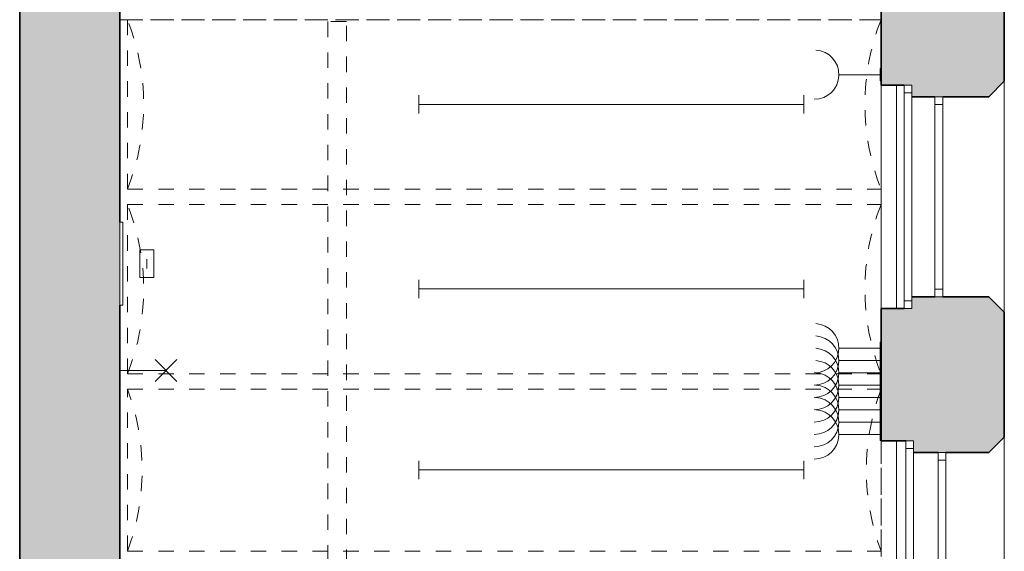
# Model space of a CAD drawing. Header units: metres. Extents: x -0.2 to 46.6, y -4.9 to 28.
# Tile 9 of 15: x -0.2 to 6.2, y 19.6 to 23. Entities that reach past the tile are written whole.
import ezdxf

# ---------------------------------------------------------------- set-up
doc = ezdxf.new("R2010")
doc.units = ezdxf.units.M
doc.linetypes.add('AV - Cerch_ 1 tecka 4mm', pattern=[0.006, 0.004, -0.001, 0, -0.001])
doc.layers.add('AV-SRAFY', color=7, linetype='Continuous', lineweight=35)
doc.layers.add('AV-STAVBA', color=7, linetype='Continuous', lineweight=18)
doc.layers.add('AV-TEXTY', color=5, linetype='Continuous', lineweight=13, true_color=0x0000ff)

# ---------------------------------------------------------------- blocks, each defined once
blk = doc.blocks.new('WI_2_dvojité_se 2 příčlemi - 1400x1500-1265670-1NP mezipatro')
at = {"layer": 'AV-STAVBA', "color": 254, "linetype": 'AV - Cerch_ 1 tecka 4mm', "lineweight": 13, "true_color": 0xcccccc}
for p, q in [((0.775, 0.4), (-0.775, 0.4)), ((0.7, 0.4), (-0.7, 0.4)), ((-0.7, 0.4), (0.7, 0.4)), ((0.775, -0.4), (-0.775, -0.4)), ((-0.775, -0.4), (0.775, -0.4)), ((0.7, -0.4), (-0.7, -0.4))]:
    blk.add_line(p, q, dxfattribs=at)
at = {"layer": 'AV-STAVBA', "color": 254, "true_color": 0xcccccc}
for p, q in [((-0.7, 0.02), (0.7, 0.02)), ((-0.7, -0.03), (-0.7, 0.02)), ((-0.7, 0.02), (0.7, 0.02)), ((-0.7, 0.02), (-0.7, -0.03)), ((-0.65, -0.03), (-0.65, 0.02)), ((0.65, -0.03), (0.65, 0.02)), ((0.7, -0.03), (0.7, 0.02)), ((0.7, 0.02), (0.7, -0.03)), ((-0.7, -0.03), (0.7, -0.03)), ((0.7, -0.03), (-0.7, -0.03)), ((-0.775, -0.19), (0.775, -0.19)), ((-0.775, -0.19), (-0.775, -0.24)), ((-0.775, -0.19), (0.775, -0.19)), ((-0.775, -0.19), (-0.775, -0.24)), ((-0.725, -0.19), (-0.725, -0.24)), ((0.725, -0.19), (0.725, -0.24)), ((0.775, -0.19), (0.775, -0.24)), ((0.775, -0.19), (0.775, -0.24)), ((-0.775, -0.24), (0.775, -0.24)), ((-0.775, -0.24), (0.775, -0.24))]:
    blk.add_line(p, q, dxfattribs=at)
blk = doc.blocks.new('WI_2_dvojité_se 2 příčlemi - 1300x1500-1265674-1NP mezipatro')
at = {"layer": 'AV-STAVBA', "color": 254, "linetype": 'AV - Cerch_ 1 tecka 4mm', "lineweight": 13, "true_color": 0xcccccc}
for p, q in [((0.725, 0.4), (-0.725, 0.4)), ((0.65, 0.4), (-0.65, 0.4)), ((-0.65, 0.4), (0.65, 0.4)), ((0.725, -0.4), (-0.725, -0.4)), ((-0.725, -0.4), (0.725, -0.4)), ((0.65, -0.4), (-0.65, -0.4))]:
    blk.add_line(p, q, dxfattribs=at)
at = {"layer": 'AV-STAVBA', "color": 254, "true_color": 0xcccccc}
for p, q in [((-0.65, 0), (0.65, 0)), ((-0.65, -0.05), (-0.65, 0)), ((-0.65, 0), (0.65, 0)), ((-0.65, 0), (-0.65, -0.05)), ((-0.6, -0.05), (-0.6, 0)), ((0.6, -0.05), (0.6, 0)), ((0.65, -0.05), (0.65, 0)), ((-0.65, -0.05), (0.65, -0.05)), ((0.65, -0.05), (-0.65, -0.05)), ((0.65, 0), (0.65, -0.05)), ((-0.725, -0.2), (0.725, -0.2)), ((-0.725, -0.2), (-0.725, -0.25)), ((-0.725, -0.2), (0.725, -0.2)), ((-0.725, -0.2), (-0.725, -0.25)), ((-0.725, -0.25), (0.725, -0.25)), ((-0.725, -0.25), (0.725, -0.25)), ((-0.675, -0.2), (-0.675, -0.25)), ((0.675, -0.2), (0.675, -0.25)), ((0.725, -0.2), (0.725, -0.25)), ((0.725, -0.2), (0.725, -0.25))]:
    blk.add_line(p, q, dxfattribs=at)
blk = doc.blocks.new('GM_Nika_obdélníková - 1550x650-1232519-1NP mezipatro')
at = {"layer": 'AV-STAVBA', "color": 254, "linetype": 'AV - Cerch_ 1 tecka 4mm', "true_color": 0xcccccc}
blk.add_line((-0.775, 0.4), (0.775, 0.4), dxfattribs=at)
blk = doc.blocks.new('GM_Nika_obdélníková - 1450x650-1232970-1NP mezipatro')
at = {"layer": 'AV-STAVBA', "color": 254, "linetype": 'AV - Cerch_ 1 tecka 4mm', "true_color": 0xcccccc}
blk.add_line((-0.725, 0.4), (0.725, 0.4), dxfattribs=at)
blk = doc.blocks.new('GM_Void_valená klenba - GM_Void_valená klenba-1524308-1NP mezipatro')
at = {"layer": 'AV-STAVBA', "color": 254, "linetype": 'AV - Cerch_ 1 tecka 4mm', "lineweight": 13, "true_color": 0xcccccc}
for p, q in [((-0.525, 2.42), (-0.525, -2.47)), ((-0.525, 2.42), (0.525, 2.42)), ((0.525, 2.42), (0.525, -2.47)), ((-0.525, -2.47), (0.525, -2.47))]:
    blk.add_line(p, q, dxfattribs=at)
for centre, start, end in [((0, 3.8251), 249.51268, 290.48732), ((0, -3.8751), 69.51268, 110.48732)]:
    blk.add_arc(centre, 1.5, start, end, dxfattribs=at)
blk = doc.blocks.new('GM_Void_valená klenba - GM_Void_valená klenba-1524310-1NP mezipatro')
at = {"layer": 'AV-STAVBA', "color": 254, "linetype": 'AV - Cerch_ 1 tecka 4mm', "lineweight": 13, "true_color": 0xcccccc}
for p, q in [((-0.55, 2.42), (-0.55, -2.47)), ((-0.55, 2.42), (0.55, 2.42)), ((0.55, 2.42), (0.55, -2.47)), ((-0.55, -2.47), (0.55, -2.47))]:
    blk.add_line(p, q, dxfattribs=at)
for centre, start, end in [((0, 3.8155), 248.48981, 291.51019), ((0, -3.8655), 68.48981, 111.51019)]:
    blk.add_arc(centre, 1.5, start, end, dxfattribs=at)
blk = doc.blocks.new('SFR_Trám_obdelník - 120_160-1383808-1NP mezipatro')
at = {"layer": 'AV-STAVBA', "color": 254, "linetype": 'AV - Cerch_ 1 tecka 4mm', "lineweight": 13, "true_color": 0xcccccc}
for p, q in [((-1.97, 0.06), (-1.97, -0.06)), ((1.9573, 0.06), (-1.97, 0.06)), ((1.9573, -0.06), (1.9573, 0.06)), ((-1.97, -0.06), (1.9573, -0.06))]:
    blk.add_line(p, q, dxfattribs=at)
blk = doc.blocks.new('SFR_Trám_obdelník - 100_160-1383807-1NP mezipatro')
at = {"layer": 'AV-STAVBA', "color": 254, "linetype": 'AV - Cerch_ 1 tecka 4mm', "lineweight": 13, "true_color": 0xcccccc}
for p, q in [((-2.47, 0.05), (-2.47, -0.05)), ((2.47, 0.05), (-2.47, 0.05)), ((2.47, -0.05), (2.47, 0.05)), ((-2.47, -0.05), (2.47, -0.05))]:
    blk.add_line(p, q, dxfattribs=at)
blk = doc.blocks.new('D0089 - 1514 - OÚPSŘ_Benešova_rvt-1-1NP mezipatro')
at = {"layer": 'AV-SRAFY', "lineweight": 18, "true_color": 0xcccccc}
h = blk.add_hatch(color=254, dxfattribs=at)
h.paths.add_polyline_path([(5.5148, 18.4082), (6.1548, 18.4082), (6.1548, 18.7182), (6.0548, 18.8182), (5.5648, 18.8182), (5.5648, 18.7432), (5.3548, 18.7432), (5.3548, 18.4082)])
h.paths.add_polyline_path([(5.7248, 20.2182), (6.0548, 20.2182), (6.1548, 20.3182), (6.1548, 21.1282), (6.0548, 21.2282), (5.5548, 21.2282), (5.5548, 21.1532), (5.3548, 21.1532), (5.3548, 20.2932), (5.5648, 20.2932), (5.5648, 20.2182), (5.5728, 20.2182)])
h.paths.add_polyline_path([(5.7548, 22.5282), (6.0548, 22.5282), (6.1548, 22.6282), (6.1548, 23.4532), (6.0548, 23.5532), (5.6048, 23.5532), (5.6048, 23.4782), (5.3548, 23.4782), (5.3548, 22.6032), (5.5548, 22.6032), (5.5548, 22.5282), (5.7048, 22.5282)])
h.paths.add_polyline_path([(5.6048, 24.9532), (6.0548, 24.9532), (6.1548, 25.0532), (6.1548, 26.4782), (6.0548, 26.5782), (5.6048, 26.5782), (5.6048, 26.5032), (5.3548, 26.5032), (5.3548, 25.0282), (5.6048, 25.0282), (5.6048, 24.9782)])
h.paths.add_polyline_path([(5.6048, 27.4782), (6.0548, 27.4782), (6.1548, 27.5782), (6.1548, 27.9456), (5.3548, 27.9456), (5.3548, 27.5532), (5.6048, 27.5532), (5.6048, 27.5032)])
at = {"layer": 'AV-SRAFY', "lineweight": 5, "true_color": 0xcccccc}
h = blk.add_hatch(color=254, dxfattribs=at)
h.paths.add_polyline_path([(0.4148, 14.2232), (0.4148, 15.0856), (-0.2352, 15.0856), (-0.2352, 14.2232), (0.3148, 14.2232)])
h.paths.add_polyline_path([(0.4148, 16.7738), (0.4148, 26.6382), (-0.2352, 26.6382), (-0.2352, 16.7738)])
at = {"layer": 'AV-STAVBA', "color": 254, "lineweight": 35, "true_color": 0xcccccc}
for p, q in [((-0.2352, 26.6382), (-0.2352, 16.7738)), ((0.4148, 26.6382), (0.4148, 21.7135)), ((5.3548, 23.4782), (5.3548, 22.6032)), ((6.1548, 22.6282), (6.1548, 23.4532)), ((6.0548, 22.5282), (6.1548, 22.6282)), ((5.3548, 22.6032), (5.5048, 22.6032)), ((5.5548, 22.5282), (5.7048, 22.5282)), ((5.7548, 22.5282), (6.0548, 22.5282)), ((5.7048, 21.2282), (5.5548, 21.2282)), ((6.0548, 21.2282), (5.7548, 21.2282)), ((6.1548, 21.1282), (6.0548, 21.2282)), ((0.4148, 21.1735), (0.4148, 19.0882)), ((5.5048, 21.1532), (5.3548, 21.1532)), ((5.3548, 21.1532), (5.3548, 20.2932)), ((6.1548, 20.3182), (6.1548, 21.1282)), ((5.3548, 20.2932), (5.5148, 20.2932)), ((6.0548, 20.2182), (6.1548, 20.3182)), ((5.5648, 20.2182), (5.7248, 20.2182)), ((5.7748, 20.2182), (6.0548, 20.2182))]:
    blk.add_line(p, q, dxfattribs=at)
at = {"layer": 'AV-STAVBA', "color": 254, "true_color": 0xcccccc}
for p, q in [((6.1548, 22.6282), (6.1548, 21.1282)), ((5.4548, 22.6032), (5.4548, 21.1532)), ((5.4548, 20.2932), (5.4548, 18.7432)), ((6.1548, 20.3182), (6.1548, 18.7182))]:
    blk.add_line(p, q, dxfattribs=at)
at = {"layer": 'AV-STAVBA', "color": 254, "linetype": 'AV - Cerch_ 1 tecka 4mm', "lineweight": 13, "true_color": 0xcccccc}
for name, p, rotation in [('SFR_Trám_obdelník - 100_160-1383807-1NP mezipatro', (2.8848, 23.0782), 180), ('GM_Void_valená klenba - GM_Void_valená klenba-1524310-1NP mezipatro', (2.8848, 22.4782), 89.9999999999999), ('SFR_Trám_obdelník - 120_160-1383808-1NP mezipatro', (1.8248, 21.0582), 89.99999999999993), ('WI_2_dvojité_se 2 příčlemi - 1300x1500-1265674-1NP mezipatro', (5.7548, 21.8782), 269.9999999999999), ('GM_Nika_obdélníková - 1450x650-1232970-1NP mezipatro', (5.7548, 21.8782), 89.99999999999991), ('GM_Void_valená klenba - GM_Void_valená klenba-1524310-1NP mezipatro', (2.8848, 21.2782), 89.9999999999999), ('GM_Void_valená klenba - GM_Void_valená klenba-1524308-1NP mezipatro', (2.8848, 20.1032), 89.9999999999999), ('WI_2_dvojité_se 2 příčlemi - 1400x1500-1265670-1NP mezipatro', (5.7548, 19.5182), 269.9999999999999), ('GM_Nika_obdélníková - 1550x650-1232519-1NP mezipatro', (5.7548, 19.5182), 89.99999999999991)]:
    blk.add_blockref(name, p, dxfattribs=dict(at, rotation=rotation))
blk = doc.blocks.new('EF_Zásuvka - Jednozásuvka-840808-1NP mezipatro')
at = {"layer": 'AV-STAVBA'}
for p, q in [((5.3498, 27.6508), (5.3498, 27.7308)), ((5.3498, 27.7308), (5.3548, 27.7308)), ((5.3498, 27.6608), (5.3498, 27.7208)), ((5.3498, 27.7208), (5.3498, 27.6608)), ((5.3498, 27.6608), (5.3498, 27.7208)), ((5.3498, 27.7158), (5.3498, 27.6658)), ((5.3498, 27.7088), (5.3498, 27.6708)), ((5.3498, 27.7088), (5.3498, 27.6708)), ((5.3498, 27.702), (5.3498, 27.6983)), ((5.3498, 27.702), (5.3498, 27.6983)), ((5.3498, 27.692), (5.3498, 27.6883)), ((5.3498, 27.692), (5.3498, 27.6883)), ((5.3498, 27.6783), (5.3498, 27.682)), ((5.3498, 27.6783), (5.3498, 27.682)), ((5.3548, 27.6508), (5.3498, 27.6508))]:
    blk.add_line(p, q, dxfattribs=at)
blk = doc.blocks.new('EE_Rozvaděč zapuštěný do stěny - 500x800-860105-1NP mezipatro')
at = {"layer": 'AV-STAVBA'}
for p, q in [((0.4148, 21.1735), (0.4148, 21.7135)), ((0.4148, 21.7135), (0.4348, 21.7135)), ((0.4348, 21.7135), (0.4348, 21.1735)), ((0.4148, 21.1735), (0.4348, 21.1735))]:
    blk.add_line(p, q, dxfattribs=at)
at = {"layer": 'AV-STAVBA', "color": 5, "lineweight": 13, "true_color": 0x0000ff}
for p, q in [((0.5446, 21.5335), (0.6346, 21.5335)), ((0.5446, 21.3535), (0.5446, 21.5335)), ((0.5896, 21.4735), (0.5896, 21.4135)), ((0.6346, 21.5335), (0.6346, 21.3535)), ((0.6346, 21.3535), (0.5446, 21.3535))]:
    blk.add_line(p, q, dxfattribs=at)
blk = doc.blocks.new('LF_Lineární světlo_face - 2500x120-919438-1NP mezipatro')
at = {"layer": 'AV-STAVBA', "color": 5, "true_color": 0x0000ff}
for p, q in [((2.3548, 22.4184), (2.3548, 22.5384)), ((4.8548, 22.4184), (4.8548, 22.5384)), ((2.3548, 22.4784), (4.8548, 22.4784))]:
    blk.add_line(p, q, dxfattribs=at)
blk = doc.blocks.new('LF_Lineární světlo_face - 2500x120-V20-1NP mezipatro')
at = {"layer": 'AV-STAVBA', "color": 5, "true_color": 0x0000ff}
for p, q in [((2.3548, 21.2197), (2.3548, 21.3397)), ((2.3548, 21.2797), (4.8548, 21.2797)), ((4.8548, 21.2197), (4.8548, 21.3397))]:
    blk.add_line(p, q, dxfattribs=at)
blk = doc.blocks.new('LF_Lineární světlo_face - 2500x120-V21-1NP mezipatro')
at = {"layer": 'AV-STAVBA', "color": 5, "true_color": 0x0000ff}
for p, q in [((2.3548, 20.0444), (2.3548, 20.1644)), ((4.8548, 20.0444), (4.8548, 20.1644)), ((2.3548, 20.1044), (4.8548, 20.1044))]:
    blk.add_line(p, q, dxfattribs=at)
blk = doc.blocks.new('LF_kulový vrchlík - 150_40-V23-1NP mezipatro')
at = {"layer": 'AV-STAVBA', "color": 5, "true_color": 0x0000ff}
for p, q in [((0.6441, 20.6796), (0.7855, 20.8211)), ((0.6441, 20.8211), (0.7855, 20.6796)), ((0.4164, 20.7503), (0.7148, 20.7503))]:
    blk.add_line(p, q, dxfattribs=at)

msp = doc.modelspace()

# ---------------------------------------------------------------- linework, layer by layer
at = {"layer": 'AV-TEXTY', "lineweight": 5}
for p, q in [((5.0816, 22.6711), (5.3548, 22.6711)), ((5.0816, 20.8952), (5.3548, 20.8952)), ((5.0816, 20.8152), (5.3548, 20.8152)), ((5.0816, 20.7352), (5.3548, 20.7352)), ((5.0816, 20.6552), (5.3548, 20.6552)), ((5.0816, 20.5752), (5.3548, 20.5752)), ((5.0816, 20.4952), (5.3548, 20.4952)), ((5.0816, 20.4152), (5.3548, 20.4152)), ((5.0816, 20.3352), (5.3548, 20.3352))]:
    msp.add_line(p, q, dxfattribs=at)
for centre in [(4.9216, 22.6711), (4.9216, 20.8952), (4.9216, 20.8152), (4.9216, 20.7352), (4.9216, 20.6552), (4.9216, 20.5752), (4.9216, 20.4952), (4.9216, 20.4152), (4.9216, 20.3352)]:
    msp.add_arc(centre, 0.16, 270, 86.41054, dxfattribs=at)

# ---------------------------------------------------------------- block references
at = {"lineweight": 5}
msp.add_blockref('D0089 - 1514 - OÚPSŘ_Benešova_rvt-1-1NP mezipatro', (0, 0), dxfattribs=at)
at = {"layer": 'AV-STAVBA'}
for p in [(0, -5.0197), (0, -6.7955), (0, -6.8755), (0, -6.9555), (0, -7.0355), (0, -7.1155), (0, -7.1955), (0, -7.2755), (0, -7.3555)]:
    msp.add_blockref('EF_Zásuvka - Jednozásuvka-840808-1NP mezipatro', p, dxfattribs=at)
at = {"layer": 'AV-STAVBA', "color": 5, "true_color": 0x0000ff}
for name in ['LF_Lineární světlo_face - 2500x120-919438-1NP mezipatro', 'LF_Lineární světlo_face - 2500x120-V20-1NP mezipatro', 'LF_kulový vrchlík - 150_40-V23-1NP mezipatro', 'LF_Lineární světlo_face - 2500x120-V21-1NP mezipatro']:
    msp.add_blockref(name, (0, 0), dxfattribs=at)
at = {"layer": 'AV-STAVBA', "color": 5, "lineweight": 13, "true_color": 0x0000ff}
msp.add_blockref('EE_Rozvaděč zapuštěný do stěny - 500x800-860105-1NP mezipatro', (0, 0), dxfattribs=at)

doc.saveas('drawing.dxf')
